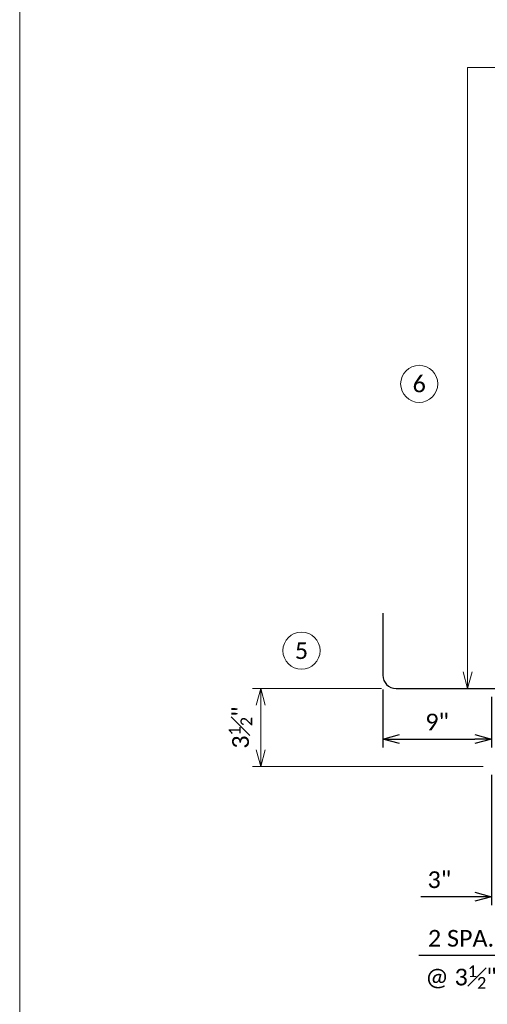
# Model space of a CAD drawing. Extents: x -159 to 1143, y -126 to 126.
# Tile 2 of 9: x -159 to -117, y -70 to 18. Entities that reach past the tile are written whole.
import ezdxf
from ezdxf import colors
from ezdxf.entities.mleader import LeaderData, LeaderLine
from ezdxf.enums import TextEntityAlignment as Align
from ezdxf.math import Vec2, Vec3

# ---------------------------------------------------------------- set-up
doc = ezdxf.new("R2010")
doc.units = 0
doc.header["$MEASUREMENT"] = 0
for name, color, linetype, lineweight in [('B_ANNO', 7, 'Continuous', 18), ('B_ANNO_DIM', 7, 'Continuous', 18), ('B_ANNO_SYMB', 7, 'Continuous', 18), ('B_ANNO_TEXT', 7, 'Continuous', 18), ('b_rebar_A1 abutment', 4, 'Continuous', 25)]:
    doc.layers.add(name, color=color, linetype=linetype, lineweight=lineweight)
doc.layers.add('B_ANNO_NOPLOT', color=41, linetype='Continuous', lineweight=18, plot=False, transparency=0.5)
doc.styles.add('Annotative', font='calibri.ttf', dxfattribs={"height": 0.0625})
doc.styles.get("Standard").update_dxf_attribs({"font": 'calibri.ttf'})
doc.dimstyles.new('Annotative', dxfattribs={"dimtxt": 0.0625, "dimasz": 0.0625, "dimexe": 0.03125, "dimexo": 0.03125, "dimgap": 0.03125, "dimtad": 1, "dimdec": 3, "dimzin": 3, "dimdsep": 46, "dimlunit": 4, "dimtxsty": 'Standard', "dimblk": 'OPEN30', "dimcen": 0.03125, "dimaunit": 1, "dimadec": 4, "dimazin": 3, "dimtfac": 0.75, "dimtdec": 3, "dimtofl": 0, "dimtmove": 0, "dimatfit": 3, "dimldrblk": 'OPEN30', "dimfxl": 1, "dimtfill": 1, "dimfrac": 1, "dimtolj": 1, "dimtzin": 0, "dimarcsym": 0})

# ---------------------------------------------------------------- blocks, each defined once
blk = doc.blocks.new('_Open30')
at = {"color": 0, "linetype": 'ByBlock', "lineweight": -2}
for p, q in [((-1, 0.268), (0, 0)), ((0, 0), (-1, -0.268)), ((0, 0), (-1, 0))]:
    blk.add_line(p, q, dxfattribs=at)
blk = doc.blocks.new('*D212')
at = {"layer": 'B_ANNO_DIM', "color": 0, "lineweight": -2, "transparency": 16777216}
for p, q in [((-126.847, -41.874), (-126.847, -47.05)), ((-117.097, -42.526), (-117.097, -47.05)), ((-125.347, -46.3), (-118.597, -46.3))]:
    blk.add_line(p, q, dxfattribs=at)
at = {"layer": 'B_ANNO_DIM', "color": 0, "lineweight": -2, "transparency": 16777216, "xscale": 1.5, "yscale": 1.5, "zscale": 1.5, "rotation": 180}
blk.add_blockref('_Open30', (-126.847, -46.3), dxfattribs=at)
at = {"layer": 'B_ANNO_DIM', "color": 0, "lineweight": -2, "transparency": 16777216, "xscale": 1.5, "yscale": 1.5, "zscale": 1.5}
blk.add_blockref('_Open30', (-117.097, -46.3), dxfattribs=at)
at = {"layer": 'B_ANNO_DIM', "color": 0, "transparency": 16777216, "insert": (-121.972, -44.781), "char_height": 1.5, "attachment_point": 5, "bg_fill": 3, "box_fill_scale": 1.25, "bg_fill_color": 256, "bg_fill_true_color": 13158600, "bg_fill_transparency": 0}
blk.add_mtext('\\A1;9"', dxfattribs=at)
blk = doc.blocks.new('*U182')
at = {"layer": 'B_ANNO_SYMB', "transparency": 33554687}
blk.add_circle((0, 0), 0.832, dxfattribs=at)
at = {"layer": 'B_ANNO_SYMB', "transparency": 33554687, "style": 'Annotative'}
blk.add_attdef('#', text='', height=0.75, dxfattribs=at).set_placement((0, 0), align=Align.MIDDLE_CENTER)
blk = doc.blocks.new('*U180')
at = {"layer": 'B_ANNO_SYMB', "transparency": 33554687}
blk.add_circle((0, 0), 0.832, dxfattribs=at)
at = {"layer": 'B_ANNO_SYMB', "transparency": 33554687, "style": 'Annotative'}
blk.add_attdef('#', text='', height=0.75, dxfattribs=at).set_placement((0, 0), align=Align.MIDDLE_CENTER)
blk = doc.blocks.new('*D210')
at = {"layer": 'B_ANNO_DIM', "color": 0, "lineweight": -2, "transparency": 16777216}
for p, q in [((-114.534, -48.276), (-114.534, -61.187)), ((-117.097, -49.526), (-117.097, -61.187)), ((-118.597, -60.437), (-123.444, -60.437)), ((-113.034, -60.437), (-111.534, -60.437))]:
    blk.add_line(p, q, dxfattribs=at)
at = {"layer": 'B_ANNO_DIM', "color": 0, "lineweight": -2, "transparency": 16777216, "xscale": 1.5, "yscale": 1.5, "zscale": 1.5}
blk.add_blockref('_Open30', (-117.097, -60.437), dxfattribs=at)
at = {"layer": 'B_ANNO_DIM', "color": 0, "lineweight": -2, "transparency": 16777216, "xscale": 1.5, "yscale": 1.5, "zscale": 1.5, "rotation": 180}
blk.add_blockref('_Open30', (-114.534, -60.437), dxfattribs=at)
at = {"layer": 'B_ANNO_DIM', "color": 0, "transparency": 16777216, "insert": (-121.77, -58.919), "char_height": 1.5, "attachment_point": 5, "bg_fill": 3, "box_fill_scale": 1.25, "bg_fill_color": 256, "bg_fill_true_color": 13158600, "bg_fill_transparency": 0}
blk.add_mtext('\\A1;3"', dxfattribs=at)
blk = doc.blocks.new('*D209')
at = {"layer": 'B_ANNO_DIM', "color": 0, "lineweight": -2, "transparency": 16777216}
for p, q in [((-114.534, -48.276), (-114.534, -66.443)), ((-107.534, -48.276), (-107.534, -66.443)), ((-114.534, -65.693), (-123.621, -65.693)), ((-109.034, -65.693), (-113.034, -65.693))]:
    blk.add_line(p, q, dxfattribs=at)
at = {"layer": 'B_ANNO_DIM', "color": 0, "lineweight": -2, "transparency": 16777216, "xscale": 1.5, "yscale": 1.5, "zscale": 1.5, "rotation": 180}
blk.add_blockref('_Open30', (-114.534, -65.693), dxfattribs=at)
at = {"layer": 'B_ANNO_DIM', "color": 0, "lineweight": -2, "transparency": 16777216, "xscale": 1.5, "yscale": 1.5, "zscale": 1.5}
blk.add_blockref('_Open30', (-107.534, -65.693), dxfattribs=at)
at = {"layer": 'B_ANNO_DIM', "color": 0, "transparency": 16777216, "insert": (-119.828, -67.639), "char_height": 1.5, "attachment_point": 5, "bg_fill": 3, "box_fill_scale": 1.25, "bg_fill_color": 256, "bg_fill_true_color": 13158600, "bg_fill_transparency": 0}
blk.add_mtext('\\A1;@ 3{\\H0.7x;\\S1#2;}"', dxfattribs=at)
at = {"layer": 'B_ANNO_DIM', "color": 0, "transparency": 16777216, "insert": (-119.828, -64.174), "char_height": 1.5, "attachment_point": 5, "bg_fill": 3, "box_fill_scale": 1.25, "bg_fill_color": 256, "bg_fill_true_color": 13158600, "bg_fill_transparency": 0}
blk.add_mtext('\\A1;2 SPA.', dxfattribs=at)
blk = doc.blocks.new('*D390')
at = {"layer": 'B_ANNO_DIM', "color": 0, "lineweight": -2, "transparency": 16777216}
for p, q in [((23.403, -41.411), (20.864, -41.411)), ((21.614, -42.911), (21.614, -46.911)), ((41.545, -48.411), (20.864, -48.411))]:
    blk.add_line(p, q, dxfattribs=at)
at = {"layer": 'B_ANNO_DIM', "color": 0, "lineweight": -2, "transparency": 16777216, "xscale": 1.5, "yscale": 1.5, "zscale": 1.5}
for p, rotation in [((21.614, -41.411), 90), ((21.614, -48.411), 270)]:
    blk.add_blockref('_Open30', p, dxfattribs=dict(at, rotation=rotation))
at = {"layer": 'B_ANNO_DIM', "color": 0, "transparency": 16777216, "insert": (19.796, -44.911), "char_height": 1.5, "attachment_point": 5, "rotation": 90, "bg_fill": 3, "box_fill_scale": 1.25, "bg_fill_color": 256, "bg_fill_true_color": 13158600, "bg_fill_transparency": 0}
blk.add_mtext('\\A1;3{\\H0.7x;\\S1#2;}"', dxfattribs=at)
blk = doc.blocks.new('*U383')
at = {"layer": 'B_ANNO_DIM', "transparency": 33554687}
dim = blk.add_linear_dim(base=(21.6136, -48.4114), p1=(24.1533, -41.4114), p2=(42.2949, -48.4114), angle=90, text='3{\\H0.7x;\\S1#2;}"', dimstyle='Annotative', override={"dimscale": 18, "dimsah": 1}, dxfattribs=at)
dim.commit()
dim.dimension.update_dxf_attribs({"geometry": '*D390', "text_midpoint": (19.7962, -44.9114)})
at = {"layer": 'B_ANNO', "transparency": 33554687}
blk.add_line((32.4469, -41.4114), (20.8636, -41.4114), dxfattribs=at)
at = {"layer": 'B_ANNO_DIM', "transparency": 33554687}
ml = blk.add_multileader_mtext('Standard', dxfattribs=at)
ml.set_content('        OR EQUIVALENT. WELDED PLATE DETAIL OR LOOP INSERT DETAIL MAY BE SUBSTITUTED PROVIDED THEIR PULLOUT CAPACITY IS APPROXIMATELY EQUAL TO THE YIELD STRENGTH OF THE #4 BARS. ', color=256)
ml.set_leader_properties()
ml.set_arrow_properties(name='OPEN30')
ml.build(insert=Vec2(0, 0))
ml.multileader.update_dxf_attribs({"dogleg_length": 0.0625, "arrow_head_size": 1.5, "scale": 24})
ctx = ml.context
ctx.base_point, ctx.scale, ctx.char_height, ctx.arrow_head_size, ctx.landing_gap_size, ctx.plane_origin = Vec3(43.3163, 14.2475), 24, 1.5, 1.5, 0.75, Vec3(40.1557, -41.4114)
notes = []
notes.append((ctx, [(0, (1, 1, 0), (41.8163, 14.2475), (1, 0), 1.5, [(2, [(40.1557, -41.4114), (40.1557, 14.2475), (41.8163, 14.2475)], 0, [])])]))
ctx.mtext.insert, ctx.mtext.width, ctx.mtext.flow_direction = Vec3(44.0663, 15.0084), 52.417906, 5
for ctx, leaders in notes:
    for number, flags, end, landing, length, lines in leaders:
        leader = LeaderData()
        leader.index, (leader.has_last_leader_line, leader.has_dogleg_vector, leader.attachment_direction) = number, flags
        leader.last_leader_point, leader.dogleg_vector, leader.dogleg_length = Vec3(end), Vec3(landing), length
        for number, points, colour, breaks in lines:
            line = LeaderLine()
            line.index, line.vertices, line.color, line.breaks = number, Vec3.list(points), colors.encode_raw_color(colour), breaks
            leader.lines.append(line)
        ctx.leaders.append(leader)

msp = doc.modelspace()

# ---------------------------------------------------------------- linework, layer by layer
at = {"layer": 'b_rebar_A1 abutment', "transparency": 33554687, "flags": 128}
for points in [[(-126.8467, -35.0258), (-126.8467, -40.5758)], [(-125.6467, -41.7758), (-85.5467, -41.7758)]]:
    msp.add_lwpolyline(points, dxfattribs=at)
at = {"layer": 'b_rebar_A1 abutment', "transparency": 33554687}
msp.add_arc((-125.6467, -40.5758), 1.2, 180, 270, dxfattribs=at)

# ---------------------------------------------------------------- block references
at = {"layer": 'B_ANNO_SYMB', "transparency": 33554687, "xscale": 2, "yscale": 2, "zscale": 2}
for name, p, values in [('*U180', (-123.5761, -14.4644), {'#': '6'}), ('*U182', (-134.1298, -38.378), {'#': '5'})]:
    msp.add_blockref(name, p, dxfattribs=at).add_auto_attribs(values)

# ---------------------------------------------------------------- dimensions: what is measured, and where the dimension line sits
at = {"layer": 'B_ANNO_DIM'}
dim = msp.add_linear_dim(base=(-117.0967, -60.4371), p1=(-114.5342, -47.5263), p2=(-117.0967, -48.7759), text='3"', dimstyle='Annotative', override={"dimscale": 18, "dimsah": 1}, dxfattribs=at)
dim.commit()
dim.dimension.update_dxf_attribs({"geometry": '*D210', "text_midpoint": (-121.7704, -58.9186)})

# ---------------------------------------------------------------- next in the draw order: dimensions: what is measured, and where the dimension line sits
dim = msp.add_linear_dim(base=(-117.0967, -46.2996), p1=(-126.8467, -41.1244), p2=(-117.0967, -41.7758), text='9"', dimstyle='Annotative', override={"dimscale": 18, "dimsah": 1}, dxfattribs=at)
dim.commit()
dim.dimension.update_dxf_attribs({"geometry": '*D212', "text_midpoint": (-121.9717, -44.7811)})
dim = msp.add_linear_dim(base=(-107.5342, -65.6926), p1=(-114.5342, -47.5263), p2=(-107.5342, -47.5263), text='2 SPA.\\X@ 3{\\H0.7x;\\S1#2;}"', dimstyle='Annotative', override={"dimscale": 18, "dimsah": 1}, dxfattribs=at)
dim.commit()
dim.dimension.update_dxf_attribs({"geometry": '*D209', "text_midpoint": (-119.8276, -65.6926), "dimtype": 160})

# ---------------------------------------------------------------- next in the draw order: linework, layer by layer
at = {"layer": 'B_ANNO_NOPLOT'}
msp.add_lwpolyline([(157.1791, -85.8649), (218.6084, -85.8649), (218.6084, 112.4907), (164.536, 112.4907), (164.536, 125.6355), (-159.3916, 125.6355), (-159.3916, -126.3645), (157.1791, -126.3645)], close=True, dxfattribs=at)

# ---------------------------------------------------------------- next in the draw order: block references
at = {"layer": 'B_ANNO_TEXT', "color": 3, "transparency": 33554687}
msp.add_blockref('*U383', (-159.3916, -0.3645), dxfattribs=at)

doc.saveas('drawing.dxf')
